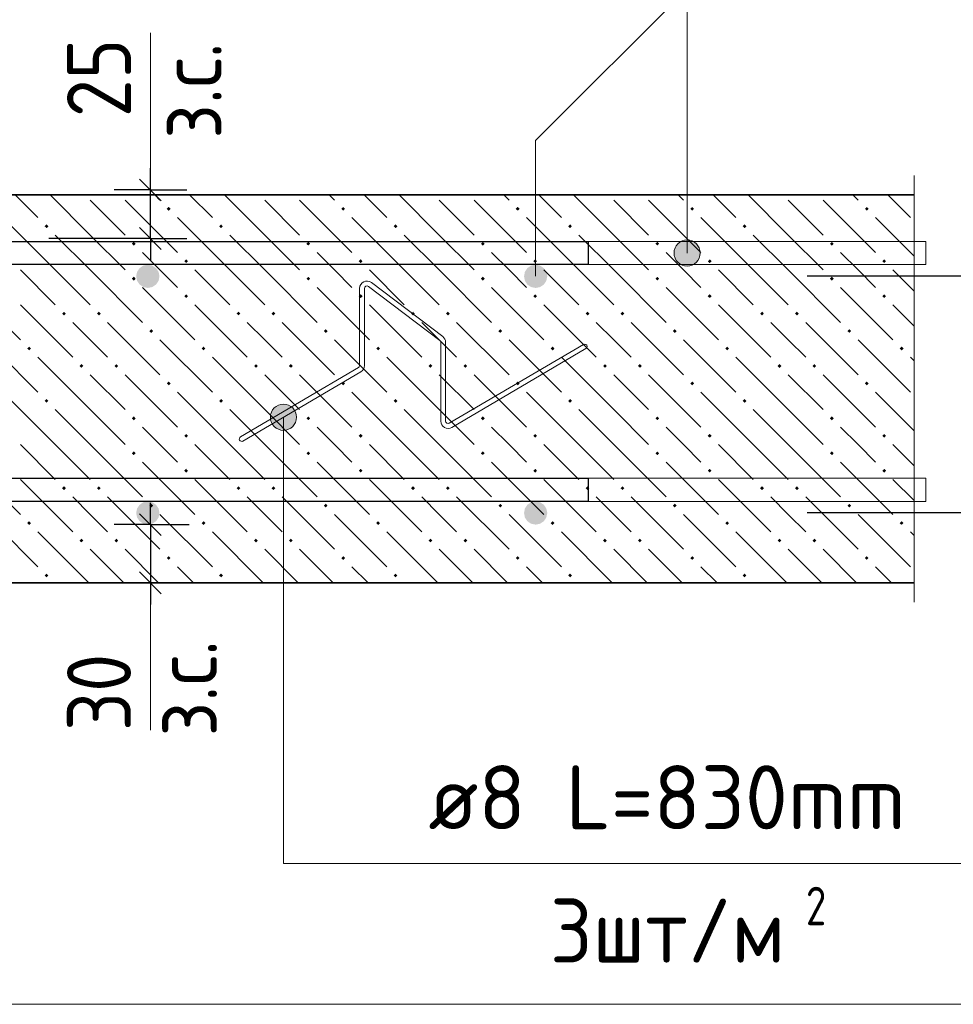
# Model space of a CAD drawing. Header units: millimetres. Extents: x 0 to 21005, y 0 to 14855.
# Tile 16 of 50: x 3473 to 5078, y 8100 to 9792. Entities that reach past the tile are written whole.
import ezdxf

# ---------------------------------------------------------------- set-up
doc = ezdxf.new("R2010")
doc.units = ezdxf.units.MM
for name, color, linetype, lineweight in [('Standard', 7, 'Continuous', 25), ('Обрамление П-обр. равн.', 7, 'Continuous', 25), ('Общий05', 7, 'Continuous', 50), ('Позиционная метка номер позиции', 7, 'Continuous', 13), ('Размерная линия_ общее', 7, 'Continuous', 13), ('Фиксатор', 7, 'Continuous', 25), ('Фоновоя арматура Х1', 7, 'Continuous', 25)]:
    doc.layers.add(name, color=color, linetype=linetype, lineweight=lineweight)
doc.layers.add('ЖБ Перекрытие верхний уровень', color=7, linetype='Continuous', lineweight=25, true_color=0xe0e0ff)
doc.layers.add('Размерная выноска', color=7, linetype='Continuous')
doc.styles.add('ISOCPEUR', font='txt')

msp = doc.modelspace()

# ---------------------------------------------------------------- hatches: boundary and pattern name
at = {"layer": 'ЖБ Перекрытие верхний уровень', "linetype": 'Continuous', "lineweight": 18, "transparency": 33554687}
for points in [[(3725.9, 9466.9), (3729.2, 9470.2), (3732.4, 9466.9), (3729.2, 9463.7)], [(4025.9, 9466.9), (4029.2, 9470.2), (4032.4, 9466.9), (4029.2, 9463.7)], [(4325.9, 9466.9), (4329.2, 9470.2), (4332.4, 9466.9), (4329.2, 9463.7)], [(4625.9, 9466.9), (4629.2, 9470.2), (4632.4, 9466.9), (4629.2, 9463.7)], [(4925.9, 9466.9), (4929.2, 9470.2), (4932.4, 9466.9), (4929.2, 9463.7)], [(3515.9, 9436.9), (3519.2, 9440.2), (3522.4, 9436.9), (3519.2, 9433.7)], [(3815.9, 9436.9), (3819.2, 9440.2), (3822.4, 9436.9), (3819.2, 9433.7)], [(4115.9, 9436.9), (4119.2, 9440.2), (4122.4, 9436.9), (4119.2, 9433.7)], [(4415.9, 9436.9), (4419.2, 9440.2), (4422.4, 9436.9), (4419.2, 9433.7)], [(4715.9, 9436.9), (4719.2, 9440.2), (4722.4, 9436.9), (4719.2, 9433.7)], [(3665.9, 9406.9), (3669.2, 9410.2), (3672.4, 9406.9), (3669.2, 9403.7)], [(3965.9, 9406.9), (3969.2, 9410.2), (3972.4, 9406.9), (3969.2, 9403.7)], [(4265.9, 9406.9), (4269.2, 9410.2), (4272.4, 9406.9), (4269.2, 9403.7)], [(4565.9, 9406.9), (4569.2, 9410.2), (4572.4, 9406.9), (4569.2, 9403.7)], [(4865.9, 9406.9), (4869.2, 9410.2), (4872.4, 9406.9), (4869.2, 9403.7)], [(3755.9, 9376.9), (3759.2, 9380.2), (3762.4, 9376.9), (3759.2, 9373.7)], [(4055.9, 9376.9), (4059.2, 9380.2), (4062.4, 9376.9), (4059.2, 9373.7)], [(4355.9, 9376.9), (4359.2, 9380.2), (4362.4, 9376.9), (4359.2, 9373.7)], [(4655.9, 9376.9), (4659.2, 9380.2), (4662.4, 9376.9), (4659.2, 9373.7)], [(4955.9, 9376.9), (4959.2, 9380.2), (4962.4, 9376.9), (4959.2, 9373.7)], [(3665.9, 9346.9), (3669.2, 9350.2), (3672.4, 9346.9), (3669.2, 9343.7)], [(3965.9, 9346.9), (3969.2, 9350.2), (3972.4, 9346.9), (3969.2, 9343.7)], [(4265.9, 9346.9), (4269.2, 9350.2), (4272.4, 9346.9), (4269.2, 9343.7)], [(4565.9, 9346.9), (4569.2, 9350.2), (4572.4, 9346.9), (4569.2, 9343.7)], [(4865.9, 9346.9), (4869.2, 9350.2), (4872.4, 9346.9), (4869.2, 9343.7)], [(3755.9, 9316.9), (3759.2, 9320.2), (3762.4, 9316.9), (3759.2, 9313.7)], [(4055.9, 9316.9), (4059.2, 9320.2), (4062.4, 9316.9), (4059.2, 9313.7)], [(4355.9, 9316.9), (4359.2, 9320.2), (4362.4, 9316.9), (4359.2, 9313.7)], [(4655.9, 9316.9), (4659.2, 9320.2), (4662.4, 9316.9), (4659.2, 9313.7)], [(4955.9, 9316.9), (4959.2, 9320.2), (4962.4, 9316.9), (4959.2, 9313.7)], [(3545.9, 9286.9), (3549.2, 9290.2), (3552.4, 9286.9), (3549.2, 9283.7)], [(3605.9, 9286.9), (3609.2, 9290.2), (3612.4, 9286.9), (3609.2, 9283.7)], [(3845.9, 9286.9), (3849.2, 9290.2), (3852.4, 9286.9), (3849.2, 9283.7)], [(3905.9, 9286.9), (3909.2, 9290.2), (3912.4, 9286.9), (3909.2, 9283.7)], [(4145.9, 9286.9), (4149.2, 9290.2), (4152.4, 9286.9), (4149.2, 9283.7)], [(4205.9, 9286.9), (4209.2, 9290.2), (4212.4, 9286.9), (4209.2, 9283.7)], [(4445.9, 9286.9), (4449.2, 9290.2), (4452.4, 9286.9), (4449.2, 9283.7)], [(4505.9, 9286.9), (4509.2, 9290.2), (4512.4, 9286.9), (4509.2, 9283.7)], [(4745.9, 9286.9), (4749.2, 9290.2), (4752.4, 9286.9), (4749.2, 9283.7)], [(4805.9, 9286.9), (4809.2, 9290.2), (4812.4, 9286.9), (4809.2, 9283.7)], [(3695.9, 9256.9), (3699.2, 9260.2), (3702.4, 9256.9), (3699.2, 9253.7)], [(3995.9, 9256.9), (3999.2, 9260.2), (4002.4, 9256.9), (3999.2, 9253.7)], [(4295.9, 9256.9), (4299.2, 9260.2), (4302.4, 9256.9), (4299.2, 9253.7)], [(4595.9, 9256.9), (4599.2, 9260.2), (4602.4, 9256.9), (4599.2, 9253.7)], [(4895.9, 9256.9), (4899.2, 9260.2), (4902.4, 9256.9), (4899.2, 9253.7)], [(3485.9, 9226.9), (3489.2, 9230.2), (3492.4, 9226.9), (3489.2, 9223.7)], [(3785.9, 9226.9), (3789.2, 9230.2), (3792.4, 9226.9), (3789.2, 9223.7)], [(4085.9, 9226.9), (4089.2, 9230.2), (4092.4, 9226.9), (4089.2, 9223.7)], [(4385.9, 9226.9), (4389.2, 9230.2), (4392.4, 9226.9), (4389.2, 9223.7)], [(4685.9, 9226.9), (4689.2, 9230.2), (4692.4, 9226.9), (4689.2, 9223.7)], [(4985.9, 9226.9), (4989.2, 9230.2), (4992.4, 9226.9), (4989.2, 9223.7)], [(3575.9, 9196.9), (3579.2, 9200.2), (3582.4, 9196.9), (3579.2, 9193.7)], [(3635.9, 9196.9), (3639.2, 9200.2), (3642.4, 9196.9), (3639.2, 9193.7)], [(3875.9, 9196.9), (3879.2, 9200.2), (3882.4, 9196.9), (3879.2, 9193.7)], [(3935.9, 9196.9), (3939.2, 9200.2), (3942.4, 9196.9), (3939.2, 9193.7)], [(4175.9, 9196.9), (4179.2, 9200.2), (4182.4, 9196.9), (4179.2, 9193.7)], [(4235.9, 9196.9), (4239.2, 9200.2), (4242.4, 9196.9), (4239.2, 9193.7)], [(4475.9, 9196.9), (4479.2, 9200.2), (4482.4, 9196.9), (4479.2, 9193.7)], [(4535.9, 9196.9), (4539.2, 9200.2), (4542.4, 9196.9), (4539.2, 9193.7)], [(4775.9, 9196.9), (4779.2, 9200.2), (4782.4, 9196.9), (4779.2, 9193.7)], [(4835.9, 9196.9), (4839.2, 9200.2), (4842.4, 9196.9), (4839.2, 9193.7)], [(3725.9, 9166.9), (3729.2, 9170.2), (3732.4, 9166.9), (3729.2, 9163.7)], [(4025.9, 9166.9), (4029.2, 9170.2), (4032.4, 9166.9), (4029.2, 9163.7)], [(4325.9, 9166.9), (4329.2, 9170.2), (4332.4, 9166.9), (4329.2, 9163.7)], [(4625.9, 9166.9), (4629.2, 9170.2), (4632.4, 9166.9), (4629.2, 9163.7)], [(4925.9, 9166.9), (4929.2, 9170.2), (4932.4, 9166.9), (4929.2, 9163.7)], [(3515.9, 9136.9), (3519.2, 9140.2), (3522.4, 9136.9), (3519.2, 9133.7)], [(3815.9, 9136.9), (3819.2, 9140.2), (3822.4, 9136.9), (3819.2, 9133.7)], [(4115.9, 9136.9), (4119.2, 9140.2), (4122.4, 9136.9), (4119.2, 9133.7)], [(4415.9, 9136.9), (4419.2, 9140.2), (4422.4, 9136.9), (4419.2, 9133.7)], [(4715.9, 9136.9), (4719.2, 9140.2), (4722.4, 9136.9), (4719.2, 9133.7)], [(3665.9, 9106.9), (3669.2, 9110.2), (3672.4, 9106.9), (3669.2, 9103.7)], [(3965.9, 9106.9), (3969.2, 9110.2), (3972.4, 9106.9), (3969.2, 9103.7)], [(4265.9, 9106.9), (4269.2, 9110.2), (4272.4, 9106.9), (4269.2, 9103.7)], [(4565.9, 9106.9), (4569.2, 9110.2), (4572.4, 9106.9), (4569.2, 9103.7)], [(4865.9, 9106.9), (4869.2, 9110.2), (4872.4, 9106.9), (4869.2, 9103.7)], [(3755.9, 9076.9), (3759.2, 9080.2), (3762.4, 9076.9), (3759.2, 9073.7)], [(4055.9, 9076.9), (4059.2, 9080.2), (4062.4, 9076.9), (4059.2, 9073.7)], [(4355.9, 9076.9), (4359.2, 9080.2), (4362.4, 9076.9), (4359.2, 9073.7)], [(4655.9, 9076.9), (4659.2, 9080.2), (4662.4, 9076.9), (4659.2, 9073.7)], [(4955.9, 9076.9), (4959.2, 9080.2), (4962.4, 9076.9), (4959.2, 9073.7)], [(3665.9, 9046.9), (3669.2, 9050.2), (3672.4, 9046.9), (3669.2, 9043.7)], [(3965.9, 9046.9), (3969.2, 9050.2), (3972.4, 9046.9), (3969.2, 9043.7)], [(4265.9, 9046.9), (4269.2, 9050.2), (4272.4, 9046.9), (4269.2, 9043.7)], [(4565.9, 9046.9), (4569.2, 9050.2), (4572.4, 9046.9), (4569.2, 9043.7)], [(4865.9, 9046.9), (4869.2, 9050.2), (4872.4, 9046.9), (4869.2, 9043.7)], [(3755.9, 9016.9), (3759.2, 9020.2), (3762.4, 9016.9), (3759.2, 9013.7)], [(4055.9, 9016.9), (4059.2, 9020.2), (4062.4, 9016.9), (4059.2, 9013.7)], [(4355.9, 9016.9), (4359.2, 9020.2), (4362.4, 9016.9), (4359.2, 9013.7)], [(4655.9, 9016.9), (4659.2, 9020.2), (4662.4, 9016.9), (4659.2, 9013.7)], [(4955.9, 9016.9), (4959.2, 9020.2), (4962.4, 9016.9), (4959.2, 9013.7)], [(3545.9, 8986.9), (3549.2, 8990.2), (3552.4, 8986.9), (3549.2, 8983.7)], [(3605.9, 8986.9), (3609.2, 8990.2), (3612.4, 8986.9), (3609.2, 8983.7)], [(3845.9, 8986.9), (3849.2, 8990.2), (3852.4, 8986.9), (3849.2, 8983.7)], [(3905.9, 8986.9), (3909.2, 8990.2), (3912.4, 8986.9), (3909.2, 8983.7)], [(4145.9, 8986.9), (4149.2, 8990.2), (4152.4, 8986.9), (4149.2, 8983.7)], [(4205.9, 8986.9), (4209.2, 8990.2), (4212.4, 8986.9), (4209.2, 8983.7)], [(4445.9, 8986.9), (4449.2, 8990.2), (4452.4, 8986.9), (4449.2, 8983.7)], [(4505.9, 8986.9), (4509.2, 8990.2), (4512.4, 8986.9), (4509.2, 8983.7)], [(4745.9, 8986.9), (4749.2, 8990.2), (4752.4, 8986.9), (4749.2, 8983.7)], [(4805.9, 8986.9), (4809.2, 8990.2), (4812.4, 8986.9), (4809.2, 8983.7)], [(3695.9, 8956.9), (3699.2, 8960.2), (3702.4, 8956.9), (3699.2, 8953.7)], [(3995.9, 8956.9), (3999.2, 8960.2), (4002.4, 8956.9), (3999.2, 8953.7)], [(4295.9, 8956.9), (4299.2, 8960.2), (4302.4, 8956.9), (4299.2, 8953.7)], [(4595.9, 8956.9), (4599.2, 8960.2), (4602.4, 8956.9), (4599.2, 8953.7)], [(4895.9, 8956.9), (4899.2, 8960.2), (4902.4, 8956.9), (4899.2, 8953.7)], [(3485.9, 8926.9), (3489.2, 8930.2), (3492.4, 8926.9), (3489.2, 8923.7)], [(3785.9, 8926.9), (3789.2, 8930.2), (3792.4, 8926.9), (3789.2, 8923.7)], [(4085.9, 8926.9), (4089.2, 8930.2), (4092.4, 8926.9), (4089.2, 8923.7)], [(4385.9, 8926.9), (4389.2, 8930.2), (4392.4, 8926.9), (4389.2, 8923.7)], [(4685.9, 8926.9), (4689.2, 8930.2), (4692.4, 8926.9), (4689.2, 8923.7)], [(4985.9, 8926.9), (4989.2, 8930.2), (4992.4, 8926.9), (4989.2, 8923.7)], [(3575.9, 8896.9), (3579.2, 8900.2), (3582.4, 8896.9), (3579.2, 8893.7)], [(3635.9, 8896.9), (3639.2, 8900.2), (3642.4, 8896.9), (3639.2, 8893.7)], [(3875.9, 8896.9), (3879.2, 8900.2), (3882.4, 8896.9), (3879.2, 8893.7)], [(3935.9, 8896.9), (3939.2, 8900.2), (3942.4, 8896.9), (3939.2, 8893.7)], [(4175.9, 8896.9), (4179.2, 8900.2), (4182.4, 8896.9), (4179.2, 8893.7)], [(4235.9, 8896.9), (4239.2, 8900.2), (4242.4, 8896.9), (4239.2, 8893.7)], [(4475.9, 8896.9), (4479.2, 8900.2), (4482.4, 8896.9), (4479.2, 8893.7)], [(4535.9, 8896.9), (4539.2, 8900.2), (4542.4, 8896.9), (4539.2, 8893.7)], [(4775.9, 8896.9), (4779.2, 8900.2), (4782.4, 8896.9), (4779.2, 8893.7)], [(4835.9, 8896.9), (4839.2, 8900.2), (4842.4, 8896.9), (4839.2, 8893.7)], [(3725.9, 8866.9), (3729.2, 8870.2), (3732.4, 8866.9), (3729.2, 8863.7)], [(4025.9, 8866.9), (4029.2, 8870.2), (4032.4, 8866.9), (4029.2, 8863.7)], [(4325.9, 8866.9), (4329.2, 8870.2), (4332.4, 8866.9), (4329.2, 8863.7)], [(4625.9, 8866.9), (4629.2, 8870.2), (4632.4, 8866.9), (4629.2, 8863.7)], [(4925.9, 8866.9), (4929.2, 8870.2), (4932.4, 8866.9), (4929.2, 8863.7)], [(3515.9, 8836.9), (3519.2, 8840.2), (3522.4, 8836.9), (3519.2, 8833.7)], [(3815.9, 8836.9), (3819.2, 8840.2), (3822.4, 8836.9), (3819.2, 8833.7)], [(4115.9, 8836.9), (4119.2, 8840.2), (4122.4, 8836.9), (4119.2, 8833.7)], [(4415.9, 8836.9), (4419.2, 8840.2), (4422.4, 8836.9), (4419.2, 8833.7)], [(4715.9, 8836.9), (4719.2, 8840.2), (4722.4, 8836.9), (4719.2, 8833.7)]]:
    msp.add_hatch(color=7, dxfattribs=at).paths.add_polyline_path(points, flags=16)
at = {"layer": 'Позиционная метка номер позиции', "linetype": 'Continuous', "lineweight": 13, "transparency": 33554687}
for points in [[(4601, 9402.2), (4639.7, 9402.2), (4631.6, 9410.3)], [(4601, 9402.2), (4631.6, 9410.3), (4609.1, 9410.3)], [(4609.1, 9410.3), (4631.6, 9410.3), (4620.4, 9413.5)], [(4597.9, 9391), (4642.9, 9391), (4639.7, 9402.2)], [(4597.9, 9391), (4639.7, 9402.2), (4601, 9402.2)], [(4601, 9379.7), (4642.9, 9391), (4597.9, 9391)], [(4601, 9379.7), (4639.7, 9379.7), (4642.9, 9391)], [(4609.1, 9371.6), (4639.7, 9379.7), (4601, 9379.7)], [(4609.1, 9371.6), (4631.6, 9371.6), (4639.7, 9379.7)], [(4631.6, 9371.6), (4609.1, 9371.6), (4620.4, 9368.5)], [(3945.9, 9120.1), (3907.2, 9120.1), (3904, 9108.8)], [(3945.9, 9120.1), (3904, 9108.8), (3949, 9108.8)], [(3937.8, 9128.2), (3915.3, 9128.2), (3907.2, 9120.1)], [(3937.8, 9128.2), (3907.2, 9120.1), (3945.9, 9120.1)], [(3915.3, 9128.2), (3937.8, 9128.2), (3926.5, 9131.3)], [(3949, 9108.8), (3904, 9108.8), (3907.2, 9097.6)], [(3949, 9108.8), (3907.2, 9097.6), (3945.9, 9097.6)], [(3945.9, 9097.6), (3907.2, 9097.6), (3915.3, 9089.5)], [(3945.9, 9097.6), (3915.3, 9089.5), (3937.8, 9089.5)], [(3937.8, 9089.5), (3915.3, 9089.5), (3926.5, 9086.3)]]:
    msp.add_hatch(color=7, dxfattribs=at).paths.add_polyline_path(points)
at = {"layer": 'Фоновоя арматура Х1', "linetype": 'Continuous', "lineweight": 18, "transparency": 33554687}
for points in [[(3713.3, 9351), (3711.8, 9358.6), (3707.4, 9365.1), (3701, 9369.4), (3693.3, 9371), (3685.6, 9369.4), (3679.2, 9365.1), (3674.8, 9358.6), (3673.3, 9351), (3674.8, 9343.3), (3679.2, 9336.8), (3685.6, 9332.5), (3693.3, 9331), (3701, 9332.5), (3707.4, 9336.8), (3711.8, 9343.3)], [(4380, 9351), (4378.4, 9358.6), (4374.1, 9365.1), (4367.6, 9369.4), (4360, 9371), (4352.3, 9369.4), (4345.8, 9365.1), (4341.5, 9358.6), (4340, 9351), (4341.5, 9343.3), (4345.8, 9336.8), (4352.3, 9332.5), (4360, 9331), (4367.6, 9332.5), (4374.1, 9336.8), (4378.4, 9343.3)], [(3713.3, 8944.3), (3711.8, 8952), (3707.4, 8958.4), (3701, 8962.8), (3693.3, 8964.3), (3685.6, 8962.8), (3679.2, 8958.4), (3674.8, 8952), (3673.3, 8944.3), (3674.8, 8936.6), (3679.2, 8930.2), (3685.6, 8925.8), (3693.3, 8924.3), (3701, 8925.8), (3707.4, 8930.2), (3711.8, 8936.6)], [(4380, 8944.3), (4378.4, 8952), (4374.1, 8958.4), (4367.6, 8962.8), (4360, 8964.3), (4352.3, 8962.8), (4345.8, 8958.4), (4341.5, 8952), (4340, 8944.3), (4341.5, 8936.6), (4345.8, 8930.2), (4352.3, 8925.8), (4360, 8924.3), (4367.6, 8925.8), (4374.1, 8930.2), (4378.4, 8936.6)]]:
    msp.add_hatch(color=7, dxfattribs=at).paths.add_polyline_path(points)

# ---------------------------------------------------------------- linework, layer by layer
at = {"layer": 'Standard', "color": 7, "linetype": 'Continuous', "lineweight": -3, "transparency": 33554687}
for p, q in [((3697.8, 9499.3), (3697.8, 9536.8)), ((3697.8, 9416), (3697.8, 9499.3)), ((3697.8, 9416), (3697.8, 9378.5)), ((3697.8, 8924.3), (3697.8, 8961.8)), ((3697.8, 8924.3), (3697.8, 8824.3)), ((3697.8, 8824.3), (3697.8, 8786.8))]:
    msp.add_line(p, q, dxfattribs=at)
at = {"layer": 'Standard', "color": 7, "linetype": 'Continuous', "lineweight": 25, "transparency": 33554687}
for p, q in [((3716.5, 9480.5), (3679, 9518)), ((3716.5, 9397.2), (3679, 9434.7)), ((3679, 8943), (3716.5, 8905.5)), ((3679, 8843), (3716.5, 8805.5))]:
    msp.add_line(p, q, dxfattribs=at)
at = {"layer": 'Standard', "color": 251, "linetype": 'Continuous', "lineweight": -3, "true_color": 0x656565, "transparency": 33554687}
for p, q in [((3697.8, 9499.3), (3635.3, 9499.3)), ((3697.8, 9499.3), (3760.3, 9499.3)), ((3697.8, 9499.3), (3697.8, 9499.3)), ((3697.8, 9416), (3523.3, 9416)), ((3697.8, 9416), (3635.3, 9416)), ((3697.8, 9416), (3760.3, 9416)), ((3697.8, 8924.3), (3635.3, 8924.3)), ((3697.8, 8924.3), (3760.3, 8924.3)), ((3697.8, 8924.3), (3764.4, 8924.3)), ((3697.8, 8824.3), (3635.3, 8824.3)), ((3697.8, 8824.3), (3760.3, 8824.3)), ((3697.8, 8824.3), (3764.4, 8824.3))]:
    msp.add_line(p, q, dxfattribs=at)
at = {"layer": 'Standard', "color": 7, "linetype": 'Continuous', "lineweight": 13, "transparency": 33554687}
for p, q in [((4077.6, 9340.3), (4200.3, 9247.5)), ((4057.4, 9197.8), (4057.4, 9330.3)), ((4065.8, 9197.8), (4065.8, 9330.3)), ((4072.5, 9333.6), (4195.2, 9240.8)), ((4196.9, 9102.2), (4196.9, 9237.5)), ((4205.3, 9102.2), (4205.3, 9237.5)), ((4211.6, 9098.6), (4442, 9234)), ((4215.9, 9091.3), (4446.3, 9226.7)), ((3852.6, 9075.1), (4055.3, 9194.2)), ((3856.9, 9067.8), (4059.5, 9187))]:
    msp.add_line(p, q, dxfattribs=at)
at = {"layer": 'Standard', "color": 254, "linetype": 'Continuous', "lineweight": 18, "true_color": 0xc4c4ff, "transparency": 33554687}
msp.add_lwpolyline([(1798.4, 8100.1), (5343.9, 8100.1), (5343.9, 10250.3), (1798.4, 10250.3)], dxfattribs=at)
at = {"layer": 'Standard', "color": 7, "linetype": 'Continuous', "lineweight": 13, "transparency": 33554687}
for centre, radius, start, end in [((4070, 9330.3), 12.6, 52.9078, 180), ((4070, 9330.3), 4.2, 52.9078, 180), ((4192.7, 9237.5), 4.2, 0, 52.9078), ((4192.7, 9237.5), 12.6, 0, 52.9078), ((4444.1, 9230.4), 4.2, 300.447, 120.447), ((4053.2, 9197.8), 4.2, 300.447, 0), ((4053.2, 9197.8), 12.6, 300.447, 0), ((4209.5, 9102.2), 12.6, 180, 300.447), ((4209.5, 9102.2), 4.2, 180, 300.447), ((3854.7, 9071.5), 4.2, 120.447, 300.447)]:
    msp.add_arc(centre, radius, start, end, dxfattribs=at)
at = {"layer": 'ЖБ Перекрытие верхний уровень', "color": 7, "linetype": 'Continuous', "lineweight": 35, "transparency": 33554687}
for p, q in [((5010.6, 9491), (2326.6, 9491)), ((2326.6, 8824.3), (5010.6, 8824.3))]:
    msp.add_line(p, q, dxfattribs=at)
at = {"layer": 'ЖБ Перекрытие верхний уровень', "color": 9, "linetype": 'Continuous', "lineweight": 18, "true_color": 0xc7c7c7, "transparency": 33554687}
for p, q in [((3465.2, 9491), (3504.2, 9451.9)), ((3594.2, 9421.9), (3525.2, 9491)), ((3594.2, 9481.9), (3654.2, 9421.9)), ((3654.2, 9481.9), (3744.2, 9391.9)), ((3705.2, 9491), (3714.2, 9481.9)), ((3765.2, 9491), (3804.2, 9451.9)), ((3894.2, 9421.9), (3825.2, 9491)), ((3894.2, 9481.9), (3954.2, 9421.9)), ((3954.2, 9481.9), (4044.2, 9391.9)), ((4005.2, 9491), (4014.2, 9481.9)), ((4065.2, 9491), (4104.2, 9451.9)), ((4194.2, 9421.9), (4125.2, 9491)), ((4194.2, 9481.9), (4254.2, 9421.9)), ((4254.2, 9481.9), (4344.2, 9391.9)), ((4305.2, 9491), (4314.2, 9481.9)), ((4365.2, 9491), (4404.2, 9451.9)), ((4494.2, 9421.9), (4425.2, 9491)), ((4494.2, 9481.9), (4554.2, 9421.9)), ((4554.2, 9481.9), (4644.2, 9391.9)), ((4605.2, 9491), (4614.2, 9481.9)), ((4665.2, 9491), (4704.2, 9451.9)), ((4794.2, 9421.9), (4725.2, 9491)), ((4794.2, 9481.9), (4854.2, 9421.9)), ((4854.2, 9481.9), (4944.2, 9391.9)), ((4905.2, 9491), (4914.2, 9481.9)), ((4965.2, 9491), (5004.2, 9451.9)), ((3534.2, 9361.9), (3444.2, 9451.9)), ((3834.2, 9361.9), (3744.2, 9451.9)), ((4134.2, 9361.9), (4044.2, 9451.9)), ((4434.2, 9361.9), (4344.2, 9451.9)), ((4734.2, 9361.9), (4644.2, 9451.9)), ((5010.6, 9385.6), (4944.2, 9451.9)), ((3534.2, 9421.9), (3594.2, 9361.9)), ((3594.2, 9421.9), (3654.2, 9361.9)), ((3834.2, 9421.9), (3894.2, 9361.9)), ((3894.2, 9421.9), (3954.2, 9361.9)), ((4134.2, 9421.9), (4194.2, 9361.9)), ((4194.2, 9421.9), (4254.2, 9361.9)), ((4434.2, 9421.9), (4494.2, 9361.9)), ((4494.2, 9421.9), (4554.2, 9361.9)), ((4734.2, 9421.9), (4794.2, 9361.9)), ((4794.2, 9421.9), (4854.2, 9361.9)), ((3714.2, 9361.9), (3684.2, 9391.9)), ((4014.2, 9361.9), (3984.2, 9391.9)), ((4314.2, 9361.9), (4284.2, 9391.9)), ((4614.2, 9361.9), (4584.2, 9391.9)), ((4914.2, 9361.9), (4884.2, 9391.9)), ((3474.2, 9361.9), (3534.2, 9301.9)), ((3534.2, 9361.9), (3594.2, 9301.9)), ((3594.2, 9361.9), (3684.2, 9271.9)), ((3744.2, 9331.9), (3714.2, 9361.9)), ((3774.2, 9361.9), (3834.2, 9301.9)), ((3834.2, 9361.9), (3894.2, 9301.9)), ((3894.2, 9361.9), (3984.2, 9271.9)), ((4044.2, 9331.9), (4014.2, 9361.9)), ((4074.2, 9361.9), (4134.2, 9301.9)), ((4134.2, 9361.9), (4194.2, 9301.9)), ((4194.2, 9361.9), (4284.2, 9271.9)), ((4344.2, 9331.9), (4314.2, 9361.9)), ((4374.2, 9361.9), (4434.2, 9301.9)), ((4434.2, 9361.9), (4494.2, 9301.9)), ((4494.2, 9361.9), (4584.2, 9271.9)), ((4644.2, 9331.9), (4614.2, 9361.9)), ((4674.2, 9361.9), (4734.2, 9301.9)), ((4734.2, 9361.9), (4794.2, 9301.9)), ((4794.2, 9361.9), (4884.2, 9271.9)), ((4944.2, 9331.9), (4914.2, 9361.9)), ((4974.2, 9361.9), (5010.6, 9325.6)), ((3384.2, 9331.9), (3474.2, 9241.9)), ((3684.2, 9331.9), (3774.2, 9241.9)), ((3984.2, 9331.9), (4074.2, 9241.9)), ((4284.2, 9331.9), (4374.2, 9241.9)), ((4584.2, 9331.9), (4674.2, 9241.9)), ((4884.2, 9331.9), (4974.2, 9241.9)), ((3474.2, 9301.9), (3564.2, 9211.9)), ((3774.2, 9301.9), (3864.2, 9211.9)), ((4074.2, 9301.9), (4164.2, 9211.9)), ((4374.2, 9301.9), (4464.2, 9211.9)), ((4674.2, 9301.9), (4764.2, 9211.9)), ((4974.2, 9301.9), (5010.6, 9265.6)), ((3594.2, 9241.9), (3564.2, 9271.9)), ((3624.2, 9271.9), (3714.2, 9181.9)), ((3894.2, 9241.9), (3864.2, 9271.9)), ((3924.2, 9271.9), (4014.2, 9181.9)), ((4194.2, 9241.9), (4164.2, 9271.9)), ((4224.2, 9271.9), (4314.2, 9181.9)), ((4494.2, 9241.9), (4464.2, 9271.9)), ((4524.2, 9271.9), (4614.2, 9181.9)), ((4794.2, 9241.9), (4764.2, 9271.9)), ((4824.2, 9271.9), (4914.2, 9181.9)), ((3414.2, 9241.9), (3504.2, 9151.9)), ((3624.2, 9211.9), (3594.2, 9241.9)), ((3714.2, 9241.9), (3804.2, 9151.9)), ((3924.2, 9211.9), (3894.2, 9241.9)), ((4014.2, 9241.9), (4104.2, 9151.9)), ((4224.2, 9211.9), (4194.2, 9241.9)), ((4314.2, 9241.9), (4404.2, 9151.9)), ((4524.2, 9211.9), (4494.2, 9241.9)), ((4614.2, 9241.9), (4704.2, 9151.9)), ((4824.2, 9211.9), (4794.2, 9241.9)), ((4914.2, 9241.9), (5004.2, 9151.9)), ((3594.2, 9121.9), (3504.2, 9211.9)), ((3894.2, 9121.9), (3804.2, 9211.9)), ((4194.2, 9121.9), (4104.2, 9211.9)), ((4494.2, 9121.9), (4404.2, 9211.9)), ((4794.2, 9121.9), (4704.2, 9211.9)), ((5010.6, 9205.6), (5004.2, 9211.9)), ((3594.2, 9181.9), (3654.2, 9121.9)), ((3654.2, 9181.9), (3744.2, 9091.9)), ((3894.2, 9181.9), (3954.2, 9121.9)), ((3954.2, 9181.9), (4044.2, 9091.9)), ((4194.2, 9181.9), (4254.2, 9121.9)), ((4254.2, 9181.9), (4344.2, 9091.9)), ((4494.2, 9181.9), (4554.2, 9121.9)), ((4554.2, 9181.9), (4644.2, 9091.9)), ((4794.2, 9181.9), (4854.2, 9121.9)), ((4854.2, 9181.9), (4944.2, 9091.9)), ((3534.2, 9061.9), (3444.2, 9151.9)), ((3834.2, 9061.9), (3744.2, 9151.9)), ((4134.2, 9061.9), (4044.2, 9151.9)), ((4434.2, 9061.9), (4344.2, 9151.9)), ((4734.2, 9061.9), (4644.2, 9151.9)), ((5010.6, 9085.6), (4944.2, 9151.9)), ((3534.2, 9121.9), (3594.2, 9061.9)), ((3594.2, 9121.9), (3654.2, 9061.9)), ((3834.2, 9121.9), (3894.2, 9061.9)), ((3894.2, 9121.9), (3954.2, 9061.9)), ((4134.2, 9121.9), (4194.2, 9061.9)), ((4194.2, 9121.9), (4254.2, 9061.9)), ((4434.2, 9121.9), (4494.2, 9061.9)), ((4494.2, 9121.9), (4554.2, 9061.9)), ((4734.2, 9121.9), (4794.2, 9061.9)), ((4794.2, 9121.9), (4854.2, 9061.9)), ((3714.2, 9061.9), (3684.2, 9091.9)), ((4014.2, 9061.9), (3984.2, 9091.9)), ((4314.2, 9061.9), (4284.2, 9091.9)), ((4614.2, 9061.9), (4584.2, 9091.9)), ((4914.2, 9061.9), (4884.2, 9091.9)), ((3474.2, 9061.9), (3534.2, 9001.9)), ((3534.2, 9061.9), (3594.2, 9001.9)), ((3594.2, 9061.9), (3684.2, 8971.9)), ((3744.2, 9031.9), (3714.2, 9061.9)), ((3774.2, 9061.9), (3834.2, 9001.9)), ((3834.2, 9061.9), (3894.2, 9001.9)), ((3894.2, 9061.9), (3984.2, 8971.9)), ((4044.2, 9031.9), (4014.2, 9061.9)), ((4074.2, 9061.9), (4134.2, 9001.9)), ((4134.2, 9061.9), (4194.2, 9001.9)), ((4194.2, 9061.9), (4284.2, 8971.9)), ((4344.2, 9031.9), (4314.2, 9061.9)), ((4374.2, 9061.9), (4434.2, 9001.9)), ((4434.2, 9061.9), (4494.2, 9001.9)), ((4494.2, 9061.9), (4584.2, 8971.9)), ((4644.2, 9031.9), (4614.2, 9061.9)), ((4674.2, 9061.9), (4734.2, 9001.9)), ((4734.2, 9061.9), (4794.2, 9001.9)), ((4794.2, 9061.9), (4884.2, 8971.9)), ((4944.2, 9031.9), (4914.2, 9061.9)), ((4974.2, 9061.9), (5010.6, 9025.6)), ((3384.2, 9031.9), (3474.2, 8941.9)), ((3684.2, 9031.9), (3774.2, 8941.9)), ((3984.2, 9031.9), (4074.2, 8941.9)), ((4284.2, 9031.9), (4374.2, 8941.9)), ((4584.2, 9031.9), (4674.2, 8941.9)), ((4884.2, 9031.9), (4974.2, 8941.9)), ((3474.2, 9001.9), (3564.2, 8911.9)), ((3774.2, 9001.9), (3864.2, 8911.9)), ((4074.2, 9001.9), (4164.2, 8911.9)), ((4374.2, 9001.9), (4464.2, 8911.9)), ((4674.2, 9001.9), (4764.2, 8911.9)), ((4974.2, 9001.9), (5010.6, 8965.6)), ((3594.2, 8941.9), (3564.2, 8971.9)), ((3624.2, 8971.9), (3714.2, 8881.9)), ((3894.2, 8941.9), (3864.2, 8971.9)), ((3924.2, 8971.9), (4014.2, 8881.9)), ((4194.2, 8941.9), (4164.2, 8971.9)), ((4224.2, 8971.9), (4314.2, 8881.9)), ((4494.2, 8941.9), (4464.2, 8971.9)), ((4524.2, 8971.9), (4614.2, 8881.9)), ((4794.2, 8941.9), (4764.2, 8971.9)), ((4824.2, 8971.9), (4914.2, 8881.9)), ((3414.2, 8941.9), (3504.2, 8851.9)), ((3624.2, 8911.9), (3594.2, 8941.9)), ((3714.2, 8941.9), (3804.2, 8851.9)), ((3924.2, 8911.9), (3894.2, 8941.9)), ((4014.2, 8941.9), (4104.2, 8851.9)), ((4224.2, 8911.9), (4194.2, 8941.9)), ((4314.2, 8941.9), (4404.2, 8851.9)), ((4524.2, 8911.9), (4494.2, 8941.9)), ((4614.2, 8941.9), (4704.2, 8851.9)), ((4824.2, 8911.9), (4794.2, 8941.9)), ((4914.2, 8941.9), (5004.2, 8851.9)), ((3591.8, 8824.3), (3504.2, 8911.9)), ((3891.8, 8824.3), (3804.2, 8911.9)), ((4191.8, 8824.3), (4104.2, 8911.9)), ((4491.8, 8824.3), (4404.2, 8911.9)), ((4791.8, 8824.3), (4704.2, 8911.9)), ((5010.6, 8905.6), (5004.2, 8911.9)), ((3594.2, 8881.9), (3651.8, 8824.3)), ((3654.2, 8881.9), (3711.8, 8824.3)), ((3894.2, 8881.9), (3951.8, 8824.3)), ((3954.2, 8881.9), (4011.8, 8824.3)), ((4194.2, 8881.9), (4251.8, 8824.3)), ((4254.2, 8881.9), (4311.8, 8824.3)), ((4494.2, 8881.9), (4551.8, 8824.3)), ((4554.2, 8881.9), (4611.8, 8824.3)), ((4794.2, 8881.9), (4851.8, 8824.3)), ((4854.2, 8881.9), (4911.8, 8824.3)), ((3771.8, 8824.3), (3744.2, 8851.9)), ((4071.8, 8824.3), (4044.2, 8851.9)), ((4371.8, 8824.3), (4344.2, 8851.9)), ((4671.8, 8824.3), (4644.2, 8851.9)), ((4971.8, 8824.3), (4944.2, 8851.9))]:
    msp.add_line(p, q, dxfattribs=at)
at = {"layer": 'Обрамление П-обр. равн.', "color": 7, "linetype": 'Continuous', "lineweight": 25, "transparency": 33554687}
for points in [[(2543.3, 9411), (4450, 9411), (4450, 9371)], [(4450, 9371), (2546.1, 9371)], [(2546.1, 9004.3), (4450, 9004.3), (4450, 8964.3), (2543.3, 8964.3)]]:
    msp.add_lwpolyline(points, dxfattribs=at)
at = {"layer": 'Позиционная метка номер позиции', "color": 7, "linetype": 'Continuous', "lineweight": 13, "transparency": 33554687}
for p, q in [((4620.4, 9413.5), (4620.4, 9413.5)), ((4597.9, 9391), (4597.9, 9391)), ((4642.9, 9391), (4642.9, 9391)), ((4620.4, 9368.5), (4620.4, 9368.5)), ((3926.5, 9131.3), (3926.5, 9131.3)), ((3904, 9108.8), (3904, 9108.8)), ((3949, 9108.8), (3949, 9108.8)), ((3926.5, 9086.3), (3926.5, 9086.3))]:
    msp.add_line(p, q, dxfattribs=at)
for points in [[(4620.4, 9391), (4620.4, 10091), (3630.4, 10091)], [(4360, 9351), (4360, 9584.3), (4620.4, 9844.7)], [(3926.5, 9108.8), (3926.5, 8342.1), (5259.9, 8342.1)]]:
    msp.add_lwpolyline(points, dxfattribs=at)
for centre in [(4620.4, 9391), (3926.5, 9108.8)]:
    msp.add_circle(centre, 22.5, dxfattribs=at)
at = {"layer": 'Размерная выноска', "color": 7, "linetype": 'Continuous', "lineweight": 13, "transparency": 33554687}
msp.add_line((5010.6, 8791), (5010.6, 9524.3), dxfattribs=at)
at = {"layer": 'Размерная линия_ общее', "color": 7, "linetype": 'Continuous', "lineweight": 13, "transparency": 33554687}
for p, q in [((3697.8, 9512.6), (3697.8, 9769.3)), ((3697.8, 8824.3), (3697.8, 8571))]:
    msp.add_line(p, q, dxfattribs=at)
at = {"layer": 'Размерная линия_ общее', "color": 253, "linetype": 'Continuous', "lineweight": -3, "true_color": 0xa0a0a0, "transparency": 33554687}
for points in [[(5351.6, 9351), (5343.1, 9351), (5343.1, 9351), (4826.6, 9351)], [(5351.6, 8944.3), (5343.1, 8944.3), (5343.1, 8944.3), (5343.1, 8944.3), (5343.1, 8944.3), (4826.6, 8944.3)]]:
    msp.add_lwpolyline(points, dxfattribs=at)
at = {"layer": 'Фоновоя арматура Х1', "color": 251, "linetype": 'Continuous', "lineweight": 18, "true_color": 0x656565, "transparency": 33554687}
for points in [[(2426.6, 9411), (5030.6, 9411), (5030.6, 9371), (2426.6, 9371), (2426.6, 9411)], [(2426.6, 9004.3), (5030.6, 9004.3), (5030.6, 8964.3), (2426.6, 8964.3), (2426.6, 9004.3)]]:
    msp.add_lwpolyline(points, dxfattribs=at)

# ---------------------------------------------------------------- texts
at = {"layer": 'Standard', "color": 7, "linetype": 'Continuous', "lineweight": 25, "transparency": 33554687, "char_height": 110, "attachment_point": 7, "rotation": 90, "style": 'ISOCPEUR'}
for s, insert, width in [('\\W0.90;з.с.', (3820.1, 9587.2), 252.968), ('\\W0.87;25', (3664.4, 9624.3), 201.962), ('\\W0.90;з.с.', (3812.2, 8560.3), 252.968), ('\\W0.87;30', (3664.4, 8569.6), 201.966)]:
    msp.add_mtext(s, dxfattribs=dict(at, insert=insert, width=width))
at = {"layer": 'Общий05', "color": 7, "linetype": 'Continuous', "lineweight": 25, "transparency": 33554687, "attachment_point": 7, "style": 'ISOCPEUR'}
for s, insert, char_height, width in [('\\W0.95;3шт/м', (4384.5, 8171.8), 110, 492.151), ('\\W0.78;2', (4824.5, 8236), 66, 71.806)]:
    msp.add_mtext(s, dxfattribs=dict(at, insert=insert, char_height=char_height, width=width))
at = {"layer": 'Фиксатор', "color": 7, "linetype": 'Continuous', "lineweight": 13, "transparency": 33554687, "insert": (4175.5, 8400.8), "char_height": 110, "width": 944.261, "attachment_point": 7, "style": 'ISOCPEUR'}
msp.add_mtext('\\W0.98;ø8 L=830mm ', dxfattribs=at)

doc.saveas('drawing.dxf')
